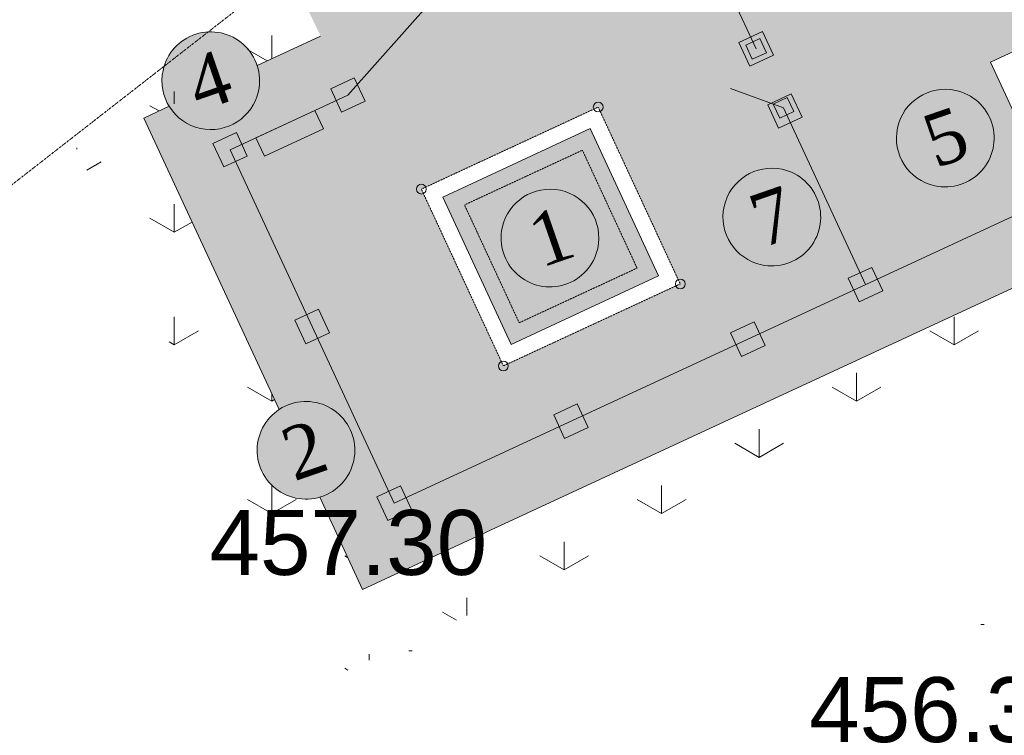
# Model space of a CAD drawing. Header units: millimetres. Extents: x 918404 to 1362154, y 4120617 to 4364104.
# Tile 22 of 256: x 934467 to 937498, y 4141401 to 4143605. Entities that reach past the tile are written whole.
import ezdxf

# ---------------------------------------------------------------- set-up
doc = ezdxf.new("R2010")
doc.units = ezdxf.units.MM
doc.header["$MEASUREMENT"] = 0
doc.linetypes.add('STRIHSMALL', pattern=[1, 0.5, -0.5])
doc.linetypes.add('Д_ТРОТ_ТРУБА', pattern=[1.5, 0.75, -0.75])
for name, color, linetype, lineweight in [('0_Ном._пера__1', 1, 'Continuous', 18), ('0_Ном._пера__7', 7, 'Continuous', 18), ('0_Ном._пера__7_Ном._пера__7', 7, 'Continuous', 18), ('Fills_Pen_No__7_Ном._пера__7', 7, 'Continuous', 18), ('Fills_Ном._пера__82', 82, 'Continuous', 18), ('ВЫСОТА_Ном._пера__7', 7, 'Continuous', 18), ('Отметка_Ном._пера__255', 255, 'Continuous', 18), ('ТОЧКИ_Ном._пера__5', 5, 'Continuous', 18)]:
    doc.layers.add(name, color=color, linetype=linetype, lineweight=lineweight)
for name, color, linetype, lineweight, true_color in [('0_Ном._пера__128', 7, 'Continuous', 18, 0x00261c), ('0_Ном._пера__251', 7, 'Continuous', 18, 0x6d6d6d), ('64_Ном._пера__1_Ном._пера__28', 7, 'Continuous', 18, 0x260900), ('64_Ном._пера__1_Ном._пера__48', 7, 'Continuous', 18, 0x261c00), ('Отметка_Ном._пера__244', 7, 'Continuous', 18, 0x7f001f)]:
    doc.layers.add(name, color=color, linetype=linetype, lineweight=lineweight, true_color=true_color)
doc.layers.add('64_Ном._пера__1', color=7, linetype='Continuous')
doc.styles.add('СГЕНЕРИР_СТИЛЬ_1', font='arial.ttf')
doc.styles.add('СГЕНЕРИР_СТИЛЬ_4', font='times.ttf')

# ---------------------------------------------------------------- blocks, each defined once
blk = doc.blocks.new('Колонна_1058', base_point=(936734.1, 4143514.7))
at = {"layer": '64_Ном._пера__1_Ном._пера__48', "linetype": 'Continuous'}
blk.add_hatch(color=256, dxfattribs=at).paths.add_polyline_path([(936714.7, 4143461.5), (936787.2, 4143495.2), (936753.6, 4143567.8), (936681, 4143534.1)])
at = {"layer": '64_Ном._пера__1_Ном._пера__28', "linetype": 'Continuous', "flags": 128}
blk.add_lwpolyline([(936714.7, 4143461.5), (936787.2, 4143495.2), (936753.6, 4143567.8), (936681, 4143534.1)], close=True, dxfattribs=at)
blk = doc.blocks.new('Колонна_1059', base_point=(936822.8, 4143323.5))
at = {"layer": '64_Ном._пера__1_Ном._пера__48', "linetype": 'Continuous'}
blk.add_hatch(color=256, dxfattribs=at).paths.add_polyline_path([(936803.4, 4143270.4), (936875.9, 4143304), (936842.3, 4143376.6), (936769.7, 4143342.9)])
at = {"layer": '64_Ном._пера__1_Ном._пера__28', "linetype": 'Continuous', "flags": 128}
blk.add_lwpolyline([(936803.4, 4143270.4), (936875.9, 4143304), (936842.3, 4143376.6), (936769.7, 4143342.9)], close=True, dxfattribs=at)
blk = doc.blocks.new('Колонна_1063', base_point=(935114.9, 4143204.4))
at = {"layer": '64_Ном._пера__1_Ном._пера__48', "linetype": 'Continuous'}
blk.add_hatch(color=256, dxfattribs=at).paths.add_polyline_path([(935061.8, 4143223.8), (935095.5, 4143151.3), (935168.1, 4143184.9), (935134.4, 4143257.5)])
at = {"layer": '64_Ном._пера__1_Ном._пера__28', "linetype": 'Continuous', "flags": 128}
blk.add_lwpolyline([(935061.8, 4143223.8), (935095.5, 4143151.3), (935168.1, 4143184.9), (935134.4, 4143257.5)], close=True, dxfattribs=at)
blk = doc.blocks.new('Колонна_1064', base_point=(937070.8, 4142789))
at = {"layer": '64_Ном._пера__1_Ном._пера__48', "linetype": 'Continuous'}
blk.add_hatch(color=256, dxfattribs=at).paths.add_polyline_path([(937051.4, 4142735.8), (937123.9, 4142769.5), (937090.3, 4142842.1), (937017.7, 4142808.4)])
at = {"layer": '64_Ном._пера__1_Ном._пера__28', "linetype": 'Continuous', "flags": 128}
blk.add_lwpolyline([(937051.4, 4142735.8), (937123.9, 4142769.5), (937090.3, 4142842.1), (937017.7, 4142808.4)], close=True, dxfattribs=at)
blk = doc.blocks.new('Колонна_1068', base_point=(935477.8, 4143372.7))
at = {"layer": '64_Ном._пера__1_Ном._пера__48', "linetype": 'Continuous'}
blk.add_hatch(color=256, dxfattribs=at).paths.add_polyline_path([(935424.7, 4143392.2), (935458.3, 4143319.6), (935530.9, 4143353.3), (935497.2, 4143425.9)])
at = {"layer": '64_Ном._пера__1_Ном._пера__28', "linetype": 'Continuous', "flags": 128}
blk.add_lwpolyline([(935424.7, 4143392.2), (935458.3, 4143319.6), (935530.9, 4143353.3), (935497.2, 4143425.9)], close=True, dxfattribs=at)
blk = doc.blocks.new('Колонна_1239', base_point=(935367.4, 4142660.1))
at = {"layer": '64_Ном._пера__1_Ном._пера__48', "linetype": 'Continuous'}
blk.add_hatch(color=256, dxfattribs=at).paths.add_polyline_path([(935314.3, 4142679.6), (935348, 4142607), (935420.6, 4142640.7), (935386.9, 4142713.2)])
at = {"layer": '64_Ном._пера__1_Ном._пера__28', "linetype": 'Continuous', "flags": 128}
blk.add_lwpolyline([(935314.3, 4142679.6), (935348, 4142607), (935420.6, 4142640.7), (935386.9, 4142713.2)], close=True, dxfattribs=at)
blk = doc.blocks.new('Колонна_1240', base_point=(935620, 4142115.8))
at = {"layer": '64_Ном._пера__1_Ном._пера__48', "linetype": 'Continuous'}
blk.add_hatch(color=256, dxfattribs=at).paths.add_polyline_path([(935566.8, 4142135.3), (935600.5, 4142062.7), (935673.1, 4142096.4), (935639.4, 4142169)])
at = {"layer": '64_Ном._пера__1_Ном._пера__28', "linetype": 'Continuous', "flags": 128}
blk.add_lwpolyline([(935566.8, 4142135.3), (935600.5, 4142062.7), (935673.1, 4142096.4), (935639.4, 4142169)], close=True, dxfattribs=at)
blk = doc.blocks.new('Колонна_1241', base_point=(936164.2, 4142368.4))
at = {"layer": '64_Ном._пера__1_Ном._пера__48', "linetype": 'Continuous'}
blk.add_hatch(color=256, dxfattribs=at).paths.add_polyline_path([(936111.1, 4142387.8), (936144.8, 4142315.2), (936217.4, 4142348.9), (936183.7, 4142421.5)])
at = {"layer": '64_Ном._пера__1_Ном._пера__28', "linetype": 'Continuous', "flags": 128}
blk.add_lwpolyline([(936111.1, 4142387.8), (936144.8, 4142315.2), (936217.4, 4142348.9), (936183.7, 4142421.5)], close=True, dxfattribs=at)
blk = doc.blocks.new('Колонна_1242', base_point=(936708.5, 4142620.9))
at = {"layer": '64_Ном._пера__1_Ном._пера__48', "linetype": 'Continuous'}
blk.add_hatch(color=256, dxfattribs=at).paths.add_polyline_path([(936655.4, 4142640.3), (936689.1, 4142567.8), (936761.6, 4142601.4), (936728, 4142674)])
at = {"layer": '64_Ном._пера__1_Ном._пера__28', "linetype": 'Continuous', "flags": 128}
blk.add_lwpolyline([(936655.4, 4142640.3), (936689.1, 4142567.8), (936761.6, 4142601.4), (936728, 4142674)], close=True, dxfattribs=at)

msp = doc.modelspace()

# ---------------------------------------------------------------- hatches: boundary and pattern name
at = {"layer": '0_Ном._пера__1', "linetype": 'Continuous', "lineweight": 0, "true_color": 0xbf0000}
msp.add_hatch(color=12, dxfattribs=at).paths.add_polyline_path([(935194.4, 4143241.3), (935375.8, 4143325.4), (935402.1, 4143268.8), (935220.7, 4143184.6)])
at = {"layer": '0_Ном._пера__1', "linetype": 'Continuous', "lineweight": 18}
msp.add_hatch(color=14, dxfattribs=at).paths.add_polyline_path([(935980.5, 4142605.1), (936434.1, 4142815.5), (936223.7, 4143269.1), (935770.1, 4143058.6)])
at = {"layer": '0_Ном._пера__251', "linetype": 'Continuous', "lineweight": 0, "true_color": 0x1b1b1b}
h = msp.add_hatch(color=250, dxfattribs=at)
h.paths.add_polyline_path([(936565.8, 4143877.5), (937070.8, 4142789), (935619.4, 4142115.6), (935114.9, 4143204.4), (935477.8, 4143372.7), (935393.6, 4143554.2), (934849.3, 4143301.6), (935265.7, 4142404.2, -0.67267), (935495.6, 4142246.9, -0.274754), (935390.9, 4142134.4), (935522.7, 4141850.2), (938425, 4143196.7), (937751.6, 4144648.1), (936152.5, 4143906.2), (936236.6, 4143724.8)])
h.paths.add_polyline_path([(937581.9, 4143201.5), (937455.7, 4143473.7), (937727.8, 4143599.9), (937854.1, 4143327.8)], flags=0)
h.paths.add_polyline_path([(937194.8, 4143707.4), (937068.6, 4143979.5), (937476.8, 4144168.9), (937603, 4143896.8)], flags=0)
at = {"layer": '0_Ном._пера__251', "linetype": 'Continuous', "lineweight": 0, "true_color": 0x515151}
h = msp.add_hatch(color=251, dxfattribs=at)
h.paths.add_polyline_path([(935393.6, 4143554.2), (935477.8, 4143372.7), (935114.9, 4143204.4), (935619.4, 4142115.6), (937070.8, 4142789), (936565.8, 4143877.5), (936236.6, 4143724.8), (936152.5, 4143906.2), (935974.8, 4144289.1), (935295.3, 4143759.8)])
h.paths.add_polyline_path([(936500.5, 4142791.2), (935956.2, 4142538.7), (935703.7, 4143082.9), (936248, 4143335.5)], flags=0)
at = {"layer": 'Fills_Ном._пера__82', "linetype": 'Continuous'}
h = msp.add_hatch(dxfattribs=at)
h.set_pattern_fill('Трава', color=256, style=0, pattern_type=2)
h.set_pattern_definition([(90, (295942.93, 4126321.94), (-600, 0), [86.60254, -259.80762]), (90, (296242.93, 4126495.15), (-600, 0), [86.60254, -259.80762]), (30, (295942.93, 4126321.94), (-300, 519.61524), [86.60254, -259.80762]), (30, (295942.93, 4126668.36), (-300, 519.61524), [86.60254, -259.80762]), (150, (295942.93, 4126321.94), (300, 519.61524), [86.60254, -259.80762]), (150, (295942.93, 4126668.36), (300, 519.61524), [86.60254, -259.80762])])
h.paths.add_polyline_path([(935295.3, 4143759.8), (935393.6, 4143554.2), (934849.3, 4143301.6), (935522.7, 4141850.2), (938425, 4143196.7), (937751.6, 4144648.1), (936152.5, 4143906.2), (935974.8, 4144289.1), (937613.3, 4145565.4), (938698.7, 4143085.9), (935423.2, 4141577.2), (934627.2, 4143239.4)])
at = {"layer": 'Отметка_Ном._пера__255', "linetype": 'Continuous', "lineweight": 0, "true_color": 0xffffff}
for points in [[(935202.5, 4143384.8, 1), (934908.6, 4143448.6, 1)], [(937348.2, 4143387, 1), (937284.4, 4143093, 1)], [(936814.4, 4143144, 1), (936750.6, 4142850.1, 1)], [(936246.6, 4142900.5, 1), (935952.7, 4142964.2, 1)], [(935495.6, 4142246.9, 1), (935201.7, 4142310.7, 1)]]:
    msp.add_hatch(color=7, dxfattribs=at).paths.add_polyline_path(points)

# ---------------------------------------------------------------- linework, layer by layer
at = {"layer": '0_Ном._пера__1', "linetype": 'Continuous', "flags": 128}
msp.add_lwpolyline([(937727.8, 4143599.9), (937854.1, 4143327.8), (937581.9, 4143201.5), (937455.7, 4143473.7)], close=True, dxfattribs=at)
at = {"layer": '0_Ном._пера__128', "linetype": 'Continuous'}
for p, q in [((936734.1, 4143514.7), (936565.8, 4143877.5)), ((937070.8, 4142789), (936818.3, 4143333.2))]:
    msp.add_line(p, q, dxfattribs=at)
at = {"layer": '0_Ном._пера__7', "linetype": 'Д_ТРОТ_ТРУБА', "flags": 128}
msp.add_lwpolyline([(933690.1, 4142270.5), (933730.5, 4142466.8), (933808.1, 4142601.5), (938539.6, 4146286.8), (945628.6, 4150361.7)], dxfattribs=at)
at = {"layer": '0_Ном._пера__7', "linetype": 'Continuous', "flags": 128}
for points in [[(936702.2, 4143526.3), (936745.8, 4143546.5), (936766, 4143503), (936722.4, 4143482.8)], [(936786.4, 4143344.9), (936830, 4143365.1), (936850.2, 4143321.6), (936806.6, 4143301.4)], [(935194.4, 4143241.3), (935375.8, 4143325.4), (935402.1, 4143268.8), (935220.7, 4143184.6)], [(935980.5, 4142605.1), (936434.1, 4142815.5), (936223.7, 4143269.1), (935770.1, 4143058.6)]]:
    msp.add_lwpolyline(points, close=True, dxfattribs=at)
at = {"layer": '0_Ном._пера__7', "linetype": 'STRIHSMALL', "flags": 128}
for points in [[(935956.2, 4142538.7), (936500.5, 4142791.2), (936248, 4143335.5), (935703.7, 4143082.9)], [(936367.7, 4142839.8), (936004.9, 4142671.5), (935836.5, 4143034.3), (936199.4, 4143202.7)]]:
    msp.add_lwpolyline(points, close=True, dxfattribs=at)
at = {"layer": '0_Ном._пера__7', "linetype": 'Continuous'}
for centre in [(936248, 4143335.5), (935703.7, 4143082.9), (936500.5, 4142791.2), (935956.2, 4142538.7)]:
    msp.add_circle(centre, 15, dxfattribs=at)
at = {"layer": '0_Ном._пера__7_Ном._пера__7', "linetype": 'Continuous'}
for p, q in [((936818.3, 4143333.2), (936655.4, 4143392.9)), ((936223.7, 4143269.1), (935770.1, 4143058.6)), ((936434.1, 4142815.5), (936223.7, 4143269.1)), ((935770.1, 4143058.6), (935980.5, 4142605.1)), ((935980.5, 4142605.1), (936434.1, 4142815.5))]:
    msp.add_line(p, q, dxfattribs=at)
at = {"layer": 'Fills_Pen_No__7_Ном._пера__7', "linetype": 'Continuous'}
for p, q in [((935477.8, 4143372.7), (935734.8, 4143661.7)), ((935198.4, 4143463.6), (935393.6, 4143554.2)), ((935114.9, 4143204.4), (935477.8, 4143372.7)), ((934849.3, 4143301.6), (934927.5, 4143337.9)), ((935265.7, 4142404.2), (934849.3, 4143301.6)), ((938159.4, 4143294), (935620, 4142115.8)), ((935620, 4142115.8), (935114.9, 4143204.4)), ((938425, 4143196.7), (935522.7, 4141850.2)), ((935522.7, 4141850.2), (935390.9, 4142134.4))]:
    msp.add_line(p, q, dxfattribs=at)
at = {"layer": 'Отметка_Ном._пера__244', "linetype": 'Continuous', "flags": 128}
for points in [[(935202.5, 4143384.8, 1), (934908.6, 4143448.6, 1)], [(937348.2, 4143387, 1), (937284.4, 4143093, 1)], [(936814.4, 4143144, 1), (936750.6, 4142850.1, 1)], [(936246.6, 4142900.5, 1), (935952.7, 4142964.2, 1)], [(935495.6, 4142246.9, 1), (935201.7, 4142310.7, 1)]]:
    msp.add_lwpolyline(points, format="xyb", close=True, dxfattribs=at)
at = {"layer": 'ТОЧКИ_Ном._пера__5', "linetype": 'Continuous'}
for p, q in [((937425.7, 4141742.9), (937435.7, 4141742.9)), ((935665.6, 4141661.4), (935675.6, 4141661.4))]:
    msp.add_line(p, q, dxfattribs=at)

# ---------------------------------------------------------------- block references
at = {"layer": '64_Ном._пера__1', "color": 18, "lineweight": 18, "true_color": 0x260900}
for name, p in [('Колонна_1058', (936734.1, 4143514.7)), ('Колонна_1068', (935477.8, 4143372.7)), ('Колонна_1059', (936822.8, 4143323.5)), ('Колонна_1063', (935114.9, 4143204.4)), ('Колонна_1064', (937070.8, 4142789)), ('Колонна_1239', (935367.4, 4142660.1)), ('Колонна_1242', (936708.5, 4142620.9)), ('Колонна_1241', (936164.2, 4142368.4)), ('Колонна_1240', (935620, 4142115.8))]:
    msp.add_blockref(name, p, dxfattribs=at)

# ---------------------------------------------------------------- texts
at = {"layer": '0_Ном._пера__7', "linetype": 'Continuous', "char_height": 162.56, "attachment_point": 7, "rotation": 19.1101, "style": 'СГЕНЕРИР_СТИЛЬ_4'}
for s, insert in [('{4}', (935018.8, 4143320.6)), ('{5}', (937286.7, 4143144.5)), ('{7}', (936753, 4142901.5)), ('{1}', (936071.7, 4142839.8)), ('{2}', (935311.9, 4142182.7))]:
    msp.add_mtext(s, dxfattribs=dict(at, insert=insert))
at = {"layer": 'ВЫСОТА_Ном._пера__7', "linetype": 'Continuous', "char_height": 200, "attachment_point": 4, "style": 'СГЕНЕРИР_СТИЛЬ_1'}
for s, insert in [('{457.30}', (935051.8, 4141993.7)), ('{456.38}', (936897.2, 4141479))]:
    msp.add_mtext(s, dxfattribs=dict(at, insert=insert))

doc.saveas('drawing.dxf')
